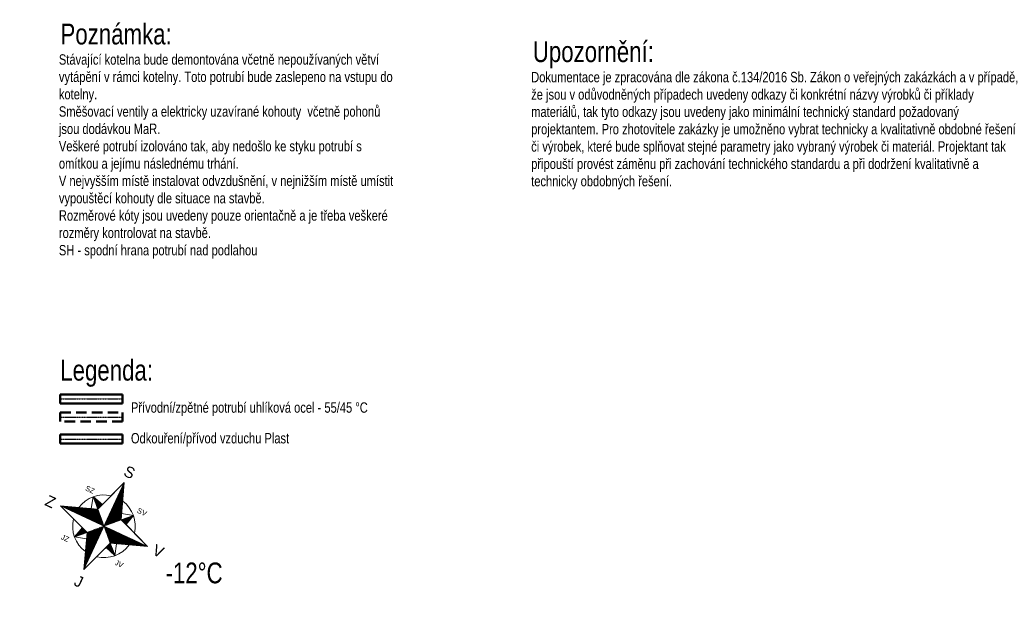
# Model space of a CAD drawing. Header units: millimetres. Extents: x -41968 to 54113, y -9946 to 101810.
# Tile 134 of 174: x 42273 to 54113, y -9946 to -2823. Entities that reach past the tile are written whole.
import ezdxf
from ezdxf.enums import TextEntityAlignment as Align

# ---------------------------------------------------------------- set-up
doc = ezdxf.new("R2010")
doc.units = ezdxf.units.MM
doc.linetypes.add('DASHDOT', pattern=[1, 0.5, -0.25, 0, -0.25])
doc.linetypes.add('DASHED', pattern=[19.05, 12.7, -6.35])
for name, color, linetype, lineweight in [('CKTEXTY_VELKE', 3, 'Continuous', 50), ('UT-Popis1', 7, 'Continuous', 25), ('UT-Popis4', 3, 'Continuous', 40), ('UT-potrubi', 3, 'Continuous', 50), ('UT-potrubi_zpetne', 3, 'DASHED', 50), ('UT-texty_stredni', 7, 'Continuous', 25), ('Z_ZELEN', 62, 'Continuous', 13)]:
    doc.layers.add(name, color=color, linetype=linetype, lineweight=lineweight)
doc.styles.add('ROMANC', font='ic-romanc.shx', dxfattribs={"width": 0.8})
doc.styles.get("Standard").update_dxf_attribs({"font": 'ic-simplex.shx', "width": 0.8})

# ---------------------------------------------------------------- blocks, each defined once
blk = doc.blocks.new('A$C1E7411F6')
at = {"color": 7, "linetype": 'Continuous'}
for p, q in [((2308, 3614), (2924, 5305)), ((2893, 5219), (2893, 5219)), ((2909, 5270), (2909, 5270)), ((2924, 5305), (2923, 5281)), ((2924, 5305), (3539, 3615)), ((2924, 5305), (2924, 5305)), ((2924, 692), (2924, 5305)), ((2924, 5305), (3539, 3615)), ((2924, 5299), (2925, 5299)), ((2924, 5282), (2932, 5282)), ((2924, 5264), (2938, 5264)), ((2924, 5246), (2945, 5245)), ((2924, 5228), (2950, 5228)), ((2924, 5210), (2958, 5209)), ((2731, 4770), (2730, 4776)), ((2748, 4820), (2749, 4825)), ((2766, 4871), (2768, 4874)), ((2784, 4920), (2784, 4924)), ((2801, 4971), (2803, 4974)), ((2822, 5021), (2820, 5023)), ((2839, 5069), (2838, 5073)), ((2856, 5120), (2856, 5121)), ((2875, 5170), (2874, 5170)), ((2922, 5083), (3003, 5083)), ((2922, 5011), (3030, 5011)), ((2922, 4939), (3056, 4939)), ((2922, 4777), (3115, 4776)), ((2922, 4760), (3122, 4758)), ((2923, 5138), (2983, 5136)), ((2923, 5119), (2990, 5120)), ((2923, 5101), (2998, 5102)), ((2923, 4975), (3044, 4975)), ((2923, 4958), (3050, 4957)), ((2923, 4922), (3063, 4921)), ((2923, 4903), (3071, 4903)), ((2923, 4885), (3077, 4885)), ((2923, 4867), (3083, 4867)), ((2923, 4850), (3089, 4849)), ((2923, 4832), (3095, 4831)), ((2923, 4814), (3102, 4812)), ((2923, 4795), (3109, 4795)), ((2924, 5192), (2964, 5192)), ((2924, 5173), (2971, 5174)), ((2924, 5155), (2978, 5155)), ((2924, 5066), (3011, 5065)), ((2924, 5029), (3025, 5029)), ((2924, 4993), (3037, 4993)), ((2924, 4741), (3129, 4741)), ((2925, 5048), (3017, 5047)), ((2550, 4272), (2550, 4282)), ((2569, 4323), (2569, 4330)), ((2586, 4373), (2587, 4380)), ((2605, 4421), (2605, 4429)), ((2622, 4472), (2622, 4478)), ((2641, 4521), (2640, 4528)), ((2658, 4571), (2660, 4578)), ((2677, 4622), (2677, 4627)), ((2695, 4671), (2694, 4677)), ((2713, 4720), (2712, 4727)), ((2922, 4723), (3135, 4722)), ((2923, 4706), (3142, 4706)), ((2923, 4687), (3148, 4688)), ((2923, 4670), (3154, 4668)), ((2923, 4651), (3162, 4652)), ((2923, 4616), (3175, 4616)), ((2923, 4597), (3181, 4598)), ((2923, 4580), (3187, 4579)), ((2923, 4561), (3194, 4562)), ((2923, 4543), (3200, 4543)), ((2923, 4526), (3208, 4526)), ((2923, 4508), (3214, 4508)), ((2923, 4345), (3272, 4345)), ((2923, 4292), (3293, 4291)), ((2924, 4634), (3168, 4633)), ((2924, 4489), (3220, 4489)), ((2924, 4472), (3226, 4472)), ((2924, 4454), (3233, 4454)), ((2924, 4436), (3241, 4435)), ((2924, 4417), (3247, 4417)), ((2924, 4399), (3253, 4399)), ((2924, 4382), (3260, 4381)), ((2924, 4364), (3266, 4363)), ((2924, 4328), (3279, 4327)), ((2924, 4310), (3285, 4309)), ((2924, 4274), (3299, 4274)), ((1860, 4061), (2006, 3513)), ((1867, 4055), (1867, 4061)), ((1885, 4037), (1885, 4055)), ((1903, 4019), (1902, 4050)), ((1921, 4001), (1921, 4045)), ((1939, 3983), (1938, 4041)), ((1957, 3965), (1956, 4035)), ((1974, 3946), (1974, 4030)), ((1992, 3928), (1993, 4025)), ((2010, 3910), (2010, 4021)), ((2028, 3890), (2029, 4016)), ((2046, 3872), (2047, 4011)), ((2064, 3856), (2065, 4005)), ((2083, 3836), (2082, 4000)), ((2101, 3818), (2101, 3996)), ((2118, 3800), (2119, 3991)), ((2137, 3782), (2136, 3986)), ((2155, 3763), (2154, 3983)), ((2172, 3745), (2171, 3977)), ((2190, 3727), (2190, 3972)), ((2208, 3709), (2208, 3967)), ((2226, 3690), (2226, 3961)), ((2244, 3672), (2244, 3957)), ((2262, 3654), (2262, 3952)), ((2280, 3635), (2281, 3947)), ((2298, 3616), (2298, 3942)), ((2316, 3636), (2316, 3936)), ((2334, 3687), (2335, 3932)), ((2353, 3736), (2352, 3928)), ((2370, 3787), (2370, 3923)), ((2389, 3836), (2388, 3917)), ((2389, 3823), (2389, 3836)), ((2389, 3817), (2389, 3823)), ((2406, 3885), (2406, 3913)), ((2406, 3873), (2406, 3885)), ((2406, 3861), (2406, 3873)), ((2424, 3924), (2424, 3935)), ((2424, 3907), (2424, 3908)), ((2442, 3973), (2442, 3984)), ((2461, 4024), (2461, 4033)), ((2479, 4073), (2479, 4082)), ((2497, 4123), (2497, 4132)), ((2514, 4173), (2514, 4182)), ((2532, 4222), (2532, 4231)), ((2923, 4238), (3312, 4237)), ((2923, 4220), (3319, 4219)), ((2923, 4202), (3326, 4200)), ((2923, 4147), (3345, 4147)), ((2923, 4058), (3378, 4057)), ((2923, 4022), (3391, 4020)), ((2923, 3985), (3403, 3985)), ((2923, 3968), (3412, 3967)), ((2923, 3949), (3417, 3949)), ((2923, 3931), (3424, 3931)), ((2923, 3913), (3430, 3913)), ((2923, 3824), (3463, 3823)), ((2924, 4256), (3305, 4255)), ((2924, 4184), (3332, 4183)), ((2924, 4166), (3339, 4164)), ((2924, 4130), (3351, 4129)), ((2924, 4112), (3358, 4110)), ((2924, 4093), (3364, 4093)), ((2924, 4075), (3370, 4076)), ((2924, 4039), (3384, 4039)), ((2924, 4004), (3397, 4003)), ((2924, 3895), (3437, 3896)), ((2924, 3877), (3443, 3878)), ((2924, 3859), (3449, 3860)), ((2924, 3842), (3455, 3842)), ((2924, 3805), (3470, 3806)), ((3429, 3900), (3986, 4061)), ((3716, 3549), (3715, 3791)), ((3734, 3543), (3735, 3809)), ((3752, 3538), (3753, 3827)), ((3771, 3530), (3770, 3845)), ((3788, 3524), (3790, 3863)), ((3806, 3517), (3806, 3881)), ((3825, 3511), (3825, 3900)), ((3842, 3504), (3843, 3918)), ((3861, 3558), (3861, 3935)), ((3879, 3627), (3879, 3954)), ((3896, 3698), (3898, 3972)), ((3915, 3770), (3914, 3989)), ((3932, 3840), (3932, 4007)), ((3949, 3910), (3950, 4025)), ((3969, 3981), (3969, 4043)), ((3988, 4048), (3986, 4061)), ((3986, 4051), (3986, 4061)), ((615, 2998), (2308, 3614)), ((2308, 3614), (615, 2998)), ((1494, 2998), (1493, 3316)), ((1511, 2998), (1512, 3325)), ((1530, 2998), (1532, 3331)), ((1550, 2997), (1548, 3337)), ((1566, 2997), (1566, 3343)), ((1586, 2997), (1584, 3350)), ((1601, 2997), (1602, 3356)), ((1620, 2999), (1621, 3362)), ((1637, 2998), (1638, 3371)), ((1656, 2998), (1656, 3377)), ((1674, 2998), (1674, 3383)), ((1691, 2998), (1693, 3390)), ((1712, 2999), (1710, 3396)), ((1730, 2998), (1729, 3402)), ((1746, 2998), (1746, 3408)), ((1764, 2998), (1765, 3416)), ((1781, 2998), (1783, 3423)), ((1799, 2997), (1799, 3429)), ((1817, 2997), (1819, 3435)), ((1835, 2998), (1837, 3442)), ((1853, 2999), (1855, 3449)), ((1872, 2999), (1872, 3456)), ((1890, 2999), (1891, 3461)), ((1908, 2999), (1908, 3468)), ((1926, 2998), (1927, 3474)), ((1944, 2998), (1945, 3481)), ((1964, 2998), (1963, 3489)), ((1980, 2998), (1981, 3493)), ((1998, 2998), (1999, 3499)), ((2015, 2998), (2017, 3507)), ((2034, 2998), (2035, 3514)), ((2054, 2998), (2053, 3521)), ((2070, 2997), (2070, 3527)), ((2090, 2999), (2089, 3534)), ((2106, 2998), (2107, 3541)), ((2124, 2997), (2125, 3547)), ((2142, 2999), (2143, 3554)), ((2159, 2999), (2161, 3561)), ((2178, 2997), (2179, 3568)), ((2196, 2999), (2195, 3573)), ((2214, 2998), (2214, 3580)), ((2232, 2998), (2232, 3587)), ((2250, 2998), (2250, 3593)), ((2267, 2998), (2270, 3599)), ((2286, 2998), (2286, 3606)), ((2303, 2998), (2304, 3612)), ((2316, 3623), (2317, 3636)), ((2317, 3636), (2316, 3636)), ((2322, 2998), (2321, 3599)), ((2335, 3681), (2334, 3687)), ((2334, 3674), (2335, 3681)), ((2340, 2998), (2339, 3580)), ((2352, 3725), (2353, 3736)), ((2353, 3724), (2352, 3725)), ((2357, 2998), (2359, 3563)), ((2371, 3775), (2370, 3787)), ((2370, 3771), (2371, 3775)), ((2376, 2997), (2375, 3545)), ((2396, 2998), (2395, 3528)), ((2412, 3000), (2413, 3510)), ((2430, 2999), (2431, 3491)), ((2448, 2999), (2449, 3473)), ((2466, 2999), (2467, 3456)), ((2486, 2998), (2485, 3437)), ((2501, 2998), (2502, 3420)), ((2519, 2999), (2520, 3402)), ((2537, 2998), (2538, 3384)), ((2556, 2998), (2556, 3366)), ((2574, 2999), (2574, 3348)), ((2591, 2998), (2594, 3329)), ((2922, 3337), (3263, 3337)), ((2923, 3770), (3483, 3769)), ((2923, 3752), (3489, 3751)), ((2923, 3715), (3502, 3715)), ((2923, 3680), (3516, 3679)), ((2923, 3643), (3528, 3644)), ((2923, 3626), (3534, 3625)), ((2923, 3464), (3389, 3463)), ((2923, 3446), (3371, 3445)), ((2923, 3409), (3334, 3409)), ((2923, 3391), (3317, 3391)), ((2923, 3355), (3280, 3355)), ((2924, 3788), (3476, 3788)), ((2924, 3733), (3495, 3733)), ((2924, 3697), (3509, 3697)), ((2924, 3607), (3532, 3607)), ((2924, 3589), (3513, 3589)), ((2924, 3571), (3497, 3571)), ((2924, 3553), (3478, 3553)), ((2924, 3536), (3460, 3536)), ((2924, 3517), (3441, 3516)), ((2924, 3499), (3424, 3499)), ((2924, 3481), (3405, 3481)), ((2924, 3428), (3353, 3427)), ((2924, 3319), (3244, 3320)), ((2925, 3661), (3522, 3661)), ((2925, 3373), (3299, 3373)), ((3539, 3615), (5231, 2998)), ((3555, 3608), (3553, 3630)), ((3573, 3602), (3573, 3646)), ((3591, 3595), (3589, 3664)), ((3609, 3588), (3610, 3683)), ((3627, 3582), (3626, 3701)), ((3644, 3575), (3644, 3720)), ((3662, 3569), (3662, 3738)), ((3680, 3562), (3680, 3756)), ((3699, 3555), (3698, 3773)), ((3861, 3498), (3860, 3508)), ((3879, 3489), (3878, 3501)), ((3896, 3483), (3896, 3494)), ((3914, 3478), (3914, 3488)), ((3931, 3472), (3932, 3482)), ((3950, 3465), (3950, 3475)), ((3969, 3457), (3968, 3468)), ((3986, 3450), (3986, 3462)), ((4005, 3444), (4004, 3454)), ((4022, 3438), (4022, 3448)), ((4039, 3431), (4040, 3442)), ((4058, 3425), (4058, 3434)), ((4076, 3418), (4076, 3428)), ((4094, 3412), (4094, 3422)), ((4112, 3406), (4112, 3415)), ((4130, 3399), (4130, 3408)), ((4149, 3393), (4148, 3400)), ((4167, 3386), (4167, 3395)), ((4185, 3379), (4185, 3389)), ((4203, 3372), (4203, 3382)), ((4222, 3366), (4221, 3374)), ((4239, 3360), (4239, 3368)), ((4257, 3353), (4257, 3361)), ((4275, 3346), (4275, 3354)), ((4293, 3340), (4293, 3347)), ((4311, 3333), (4311, 3341)), ((4329, 3326), (4329, 3334)), ((4347, 3321), (4348, 3328)), ((4365, 3314), (4365, 3321)), ((2308, 2382), (615, 2998)), ((615, 2998), (5231, 2998)), ((630, 2998), (630, 3003)), ((632, 2992), (633, 2993)), ((648, 2998), (647, 3010)), ((651, 2986), (651, 2986)), ((666, 2998), (666, 3018)), ((669, 2979), (669, 2979)), ((684, 2998), (684, 3022)), ((687, 2972), (687, 2972)), ((702, 2997), (702, 3030)), ((705, 2965), (705, 2965)), ((720, 2999), (720, 3036)), ((722, 2959), (722, 2960)), ((737, 2997), (738, 3043)), ((741, 2953), (741, 2953)), ((756, 2999), (756, 3049)), ((758, 2945), (759, 2946)), ((773, 2998), (775, 3056)), ((776, 2939), (776, 2940)), ((792, 2998), (792, 3063)), ((794, 2932), (795, 2933)), ((810, 2998), (811, 3068)), ((813, 2926), (813, 2927)), ((830, 2998), (828, 3076)), ((830, 2919), (831, 2920)), ((846, 2998), (846, 3082)), ((849, 2913), (849, 2914)), ((864, 2998), (865, 3088)), ((866, 2904), (867, 2908)), ((882, 2999), (882, 3095)), ((885, 2899), (885, 2901)), ((899, 2999), (900, 3101)), ((903, 2893), (902, 2895)), ((918, 2998), (918, 3109)), ((920, 2885), (920, 2887)), ((936, 2997), (937, 3115)), ((939, 2879), (939, 2882)), ((954, 2997), (955, 3122)), ((956, 2874), (956, 2875)), ((972, 2997), (972, 3128)), ((975, 2864), (974, 2868)), ((990, 2997), (990, 3134)), ((992, 2858), (992, 2861)), ((1008, 2999), (1008, 3141)), ((1010, 2853), (1012, 2855)), ((1028, 2997), (1027, 3148)), ((1028, 2846), (1028, 2847)), ((1044, 2998), (1045, 3153)), ((1064, 2998), (1063, 3161)), ((1080, 2999), (1081, 3167)), ((1098, 2999), (1098, 3173)), ((1118, 2998), (1117, 3179)), ((1134, 2998), (1135, 3186)), ((1152, 2998), (1152, 3194)), ((1170, 2997), (1171, 3200)), ((1188, 2998), (1188, 3206)), ((1206, 2998), (1207, 3213)), ((1224, 2998), (1224, 3219)), ((1242, 2998), (1243, 3226)), ((1262, 2998), (1261, 3232)), ((1278, 2997), (1278, 3238)), ((1296, 2999), (1298, 3245)), ((1314, 2999), (1315, 3252)), ((1332, 2999), (1333, 3259)), ((1352, 2998), (1352, 3265)), ((1368, 2998), (1369, 3271)), ((1386, 2998), (1385, 3277)), ((1406, 2999), (1403, 3285)), ((1422, 2998), (1421, 3292)), ((1440, 2997), (1442, 3298)), ((1457, 2998), (1458, 3305)), ((1476, 2999), (1476, 3311)), ((2609, 2998), (2612, 3311)), ((2628, 2998), (2630, 3293)), ((2646, 2998), (2648, 3275)), ((2664, 2998), (2665, 3257)), ((2681, 2998), (2682, 3240)), ((2700, 2998), (2701, 3222)), ((2718, 2999), (2718, 3204)), ((2736, 2999), (2736, 3186)), ((2754, 2998), (2755, 3167)), ((2772, 2999), (2772, 3150)), ((2777, 2851), (2923, 2851)), ((2790, 2999), (2790, 3132)), ((2795, 2869), (2923, 2869)), ((2807, 2999), (2809, 3113)), ((2811, 2887), (2923, 2887)), ((2826, 2999), (2826, 3095)), ((2829, 2905), (2924, 2906)), ((2844, 2999), (2845, 3077)), ((2847, 2922), (2923, 2924)), ((2861, 2999), (2862, 3059)), ((2866, 2942), (2924, 2942)), ((2880, 2999), (2880, 3041)), ((2884, 2960), (2924, 2959)), ((2897, 2998), (2898, 3023)), ((2902, 2978), (2924, 2978)), ((2916, 2998), (2916, 3005)), ((2921, 2996), (2924, 2995)), ((2922, 3029), (2956, 3031)), ((2923, 3265), (3191, 3266)), ((2923, 3211), (3136, 3211)), ((2923, 3194), (3118, 3193)), ((2923, 3158), (3083, 3157)), ((2923, 3140), (3065, 3140)), ((2923, 3121), (3046, 3121)), ((2923, 3104), (3028, 3104)), ((2923, 3086), (3010, 3085)), ((2924, 3302), (3227, 3301)), ((2924, 3284), (3208, 3284)), ((2924, 3248), (3172, 3248)), ((2924, 3230), (3154, 3228)), ((2924, 3175), (3099, 3174)), ((2924, 3050), (2975, 3050)), ((2924, 3011), (2939, 3014)), ((2925, 3068), (2993, 3067)), ((2933, 2987), (2936, 3000)), ((2954, 2969), (2954, 2998)), ((2972, 2952), (2972, 3000)), ((2988, 2934), (2988, 3000)), ((3007, 2916), (3008, 2998)), ((3024, 2897), (3026, 2997)), ((3042, 2879), (3044, 2999)), ((3061, 2862), (3060, 2998)), ((3078, 2843), (3078, 2999)), ((3097, 2825), (3096, 2998)), ((3115, 2807), (3114, 2998)), ((3132, 2789), (3132, 2998)), ((3150, 2770), (3150, 2998)), ((3168, 2753), (3170, 2998)), ((3187, 2735), (3186, 2998)), ((3205, 2717), (3204, 2998)), ((3223, 2699), (3222, 2998)), ((3239, 2681), (3240, 2998)), ((3259, 2664), (3258, 2998)), ((3277, 2644), (3278, 2998)), ((3295, 2628), (3296, 2998)), ((3313, 2609), (3312, 2999)), ((3331, 2591), (3330, 2999)), ((3348, 2573), (3348, 2998)), ((3367, 2555), (3366, 2999)), ((3384, 2537), (3386, 2998)), ((3403, 2519), (3402, 2998)), ((3421, 2501), (3422, 2999)), ((3439, 2483), (3440, 2998)), ((3456, 2465), (3456, 2999)), ((3474, 2446), (3476, 2998)), ((3493, 2429), (3492, 2998)), ((3511, 2412), (3510, 2998)), ((3529, 2394), (3528, 3000)), ((5231, 2998), (3540, 2383)), ((5231, 2998), (3540, 2383)), ((3545, 2385), (3546, 2998)), ((3565, 2392), (3564, 2998)), ((3583, 2399), (3582, 2998)), ((3601, 2406), (3600, 2999)), ((3619, 2412), (3618, 2999)), ((3637, 2419), (3635, 2999)), ((3655, 2425), (3654, 2999)), ((3673, 2431), (3671, 2999)), ((3691, 2437), (3689, 2998)), ((3708, 2445), (3708, 2999)), ((3726, 2451), (3726, 2999)), ((3744, 2458), (3744, 2998)), ((3762, 2465), (3762, 2998)), ((3780, 2471), (3780, 2997)), ((3799, 2477), (3798, 2998)), ((3817, 2485), (3816, 2998)), ((3834, 2490), (3833, 2998)), ((3853, 2497), (3854, 2999)), ((3871, 2503), (3870, 2997)), ((3889, 2510), (3887, 2999)), ((3907, 2518), (3906, 3000)), ((3924, 2523), (3924, 2998)), ((3943, 2530), (3942, 2998)), ((3960, 2536), (3960, 2998)), ((3978, 2542), (3977, 2998)), ((3997, 2549), (3996, 2999)), ((4015, 2556), (4014, 2997)), ((4033, 2562), (4032, 2998)), ((4051, 2569), (4050, 2998)), ((4069, 2575), (4068, 2998)), ((4087, 2583), (4086, 2998)), ((4105, 2588), (4104, 2998)), ((4122, 2594), (4122, 2998)), ((4141, 2603), (4140, 2999)), ((4159, 2608), (4160, 2999)), ((4177, 2615), (4178, 2999)), ((4194, 2622), (4194, 2997)), ((4212, 2628), (4212, 2999)), ((4230, 2635), (4230, 2998)), ((4249, 2641), (4248, 2999)), ((4267, 2649), (4266, 2999)), ((4285, 2655), (4283, 2999)), ((4303, 2661), (4302, 2999)), ((4321, 2667), (4320, 2998)), ((4339, 2674), (4338, 2998)), ((4357, 2679), (4356, 2998)), ((4375, 2688), (4376, 2998)), ((4383, 3308), (4383, 3315)), ((4393, 2693), (4392, 2998)), ((4400, 3301), (4401, 3308)), ((4411, 2701), (4410, 2998)), ((4419, 3294), (4418, 3301)), ((4429, 2707), (4428, 2999)), ((4436, 3287), (4436, 3294)), ((4445, 2713), (4445, 2999)), ((4455, 3281), (4454, 3288)), ((4466, 2719), (4464, 2999)), ((4473, 3275), (4472, 3281)), ((4483, 2726), (4481, 2999)), ((4490, 3267), (4491, 3275)), ((4501, 2732), (4500, 2999)), ((4509, 3260), (4509, 3266)), ((4518, 2740), (4518, 2999)), ((4527, 3255), (4527, 3260)), ((4536, 2746), (4536, 2999)), ((4545, 3249), (4545, 3253)), ((4554, 2753), (4554, 2998)), ((4563, 3240), (4562, 3246)), ((4574, 2758), (4571, 2999)), ((4581, 3234), (4581, 3240)), ((4590, 2765), (4590, 2998)), ((4599, 3228), (4598, 3233)), ((4609, 2772), (4608, 2999)), ((4616, 3221), (4617, 3227)), ((4626, 2780), (4626, 2998)), ((4634, 3215), (4635, 3220)), ((4644, 2786), (4644, 2999)), ((4652, 3208), (4653, 3214)), ((4662, 2792), (4662, 2998)), ((4671, 3202), (4671, 3207)), ((4679, 2798), (4680, 2998)), ((4688, 3195), (4689, 3200)), ((4698, 2805), (4697, 3000)), ((4706, 3189), (4706, 3194)), ((4716, 2811), (4715, 2998)), ((4725, 3183), (4725, 3187)), ((4734, 2819), (4734, 2999)), ((4742, 3176), (4742, 3179)), ((4753, 2823), (4751, 2998)), ((4761, 3169), (4760, 3173)), ((4771, 2832), (4770, 2999)), ((4778, 3163), (4779, 3167)), ((4788, 2838), (4788, 2999)), ((4796, 3156), (4796, 3161)), ((4806, 2844), (4806, 2998)), ((4814, 3149), (4815, 3152)), ((4824, 2850), (4823, 2998)), ((4832, 3143), (4832, 3147)), ((4842, 2857), (4842, 2998)), ((4851, 3137), (4850, 3139)), ((4861, 2863), (4860, 2998)), ((4870, 3129), (4868, 3134)), ((4878, 2871), (4878, 2998)), ((4886, 3124), (4886, 3126)), ((4897, 2878), (4895, 2999)), ((4904, 3117), (4904, 3119)), ((4914, 2884), (4913, 2998)), ((4922, 3111), (4922, 3112)), ((4932, 2890), (4931, 2998)), ((4939, 3104), (4940, 3106)), ((4951, 2897), (4950, 2997)), ((4959, 3098), (4959, 3099)), ((4969, 2904), (4968, 2998)), ((4977, 3091), (4978, 3093)), ((4987, 2911), (4986, 2998)), ((4995, 3084), (4995, 3086)), ((5005, 2916), (5003, 2998)), ((5013, 3078), (5011, 3080)), ((5022, 2923), (5021, 2999)), ((5031, 3072), (5031, 3073)), ((5040, 2930), (5040, 2999)), ((5050, 3065), (5049, 3066)), ((5058, 2935), (5058, 2999)), ((5067, 3057), (5067, 3060)), ((5076, 2942), (5078, 2999)), ((5085, 3052), (5085, 3053)), ((5095, 2948), (5094, 2999)), ((5103, 3045), (5103, 3045)), ((5113, 2956), (5112, 2998)), ((5121, 3039), (5121, 3040)), ((5131, 2963), (5130, 2999)), ((5138, 3031), (5139, 3033)), ((5149, 2969), (5148, 2999)), ((5157, 3025), (5157, 3027)), ((5167, 2975), (5166, 2998)), ((5174, 3019), (5174, 3019)), ((5183, 2981), (5186, 2998)), ((5193, 3012), (5193, 3012)), ((5202, 2989), (5202, 2998)), ((5211, 3007), (5211, 3007)), ((5220, 2995), (5220, 2998)), ((5229, 2999), (5229, 2999)), ((1048, 2839), (1046, 2840)), ((1064, 2833), (1064, 2834)), ((1082, 2826), (1082, 2829)), ((1102, 2819), (1100, 2821)), ((1118, 2813), (1118, 2815)), ((1136, 2806), (1138, 2808)), ((1154, 2799), (1154, 2801)), ((1172, 2792), (1172, 2795)), ((1191, 2787), (1191, 2789)), ((1209, 2780), (1209, 2782)), ((1227, 2773), (1227, 2776)), ((1245, 2766), (1245, 2769)), ((1262, 2758), (1264, 2763)), ((1280, 2752), (1281, 2756)), ((1298, 2745), (1300, 2750)), ((1317, 2739), (1318, 2743)), ((1335, 2732), (1335, 2736)), ((1354, 2727), (1353, 2730)), ((1371, 2719), (1371, 2724)), ((1389, 2712), (1389, 2716)), ((1407, 2706), (1406, 2710)), ((1424, 2699), (1425, 2704)), ((1443, 2693), (1443, 2697)), ((1460, 2686), (1461, 2691)), ((1479, 2680), (1479, 2684)), ((1497, 2673), (1496, 2678)), ((1515, 2667), (1515, 2671)), ((1533, 2660), (1532, 2665)), ((1550, 2653), (1551, 2659)), ((1568, 2647), (1569, 2652)), ((1587, 2639), (1587, 2646)), ((1604, 2633), (1605, 2640)), ((1623, 2627), (1622, 2633)), ((1641, 2620), (1640, 2626)), ((1658, 2612), (1658, 2619)), ((1677, 2605), (1676, 2611)), ((1694, 2599), (1695, 2605)), ((1712, 2592), (1712, 2599)), ((1730, 2586), (1730, 2592)), ((1748, 2580), (1749, 2587)), ((1767, 2573), (1767, 2581)), ((1786, 2566), (1784, 2572)), ((1802, 2560), (1802, 2566)), ((1820, 2554), (1820, 2560)), ((1838, 2547), (1838, 2553)), ((1857, 2539), (1856, 2547)), ((1874, 2534), (1874, 2540)), ((1893, 2526), (1894, 2534)), ((1912, 2520), (1911, 2527)), ((1929, 2514), (1929, 2521)), ((1947, 2507), (1947, 2513)), ((1965, 2500), (1965, 2507)), ((1981, 2494), (1983, 2500)), ((1982, 2050), (1984, 2400)), ((2000, 2068), (2001, 2465)), ((2001, 2487), (2001, 2495)), ((2019, 2481), (2019, 2488)), ((2019, 2085), (2019, 2476)), ((2038, 2474), (2037, 2481)), ((2037, 2103), (2037, 2470)), ((2054, 2466), (2056, 2475)), ((2055, 2121), (2055, 2465)), ((2072, 2461), (2073, 2468)), ((2073, 2139), (2073, 2458)), ((2091, 2455), (2091, 2463)), ((2091, 2157), (2091, 2455)), ((2109, 2448), (2109, 2456)), ((2109, 2174), (2109, 2448)), ((2127, 2442), (2126, 2449)), ((2127, 2192), (2126, 2440)), ((2145, 2436), (2144, 2442)), ((2145, 2210), (2145, 2434)), ((2163, 2431), (2163, 2437)), ((2163, 2227), (2163, 2429)), ((2181, 2424), (2181, 2429)), ((2182, 2245), (2181, 2420)), ((2198, 2263), (2198, 2413)), ((2199, 2419), (2199, 2421)), ((2216, 2281), (2217, 2407)), ((2217, 2412), (2217, 2416)), ((2234, 2406), (2235, 2410)), ((2234, 2299), (2235, 2400)), ((2252, 2316), (2253, 2393)), ((2253, 2399), (2253, 2403)), ((2271, 2394), (2271, 2395)), ((2271, 2334), (2271, 2387)), ((2288, 2388), (2289, 2389)), ((2289, 2352), (2289, 2380)), ((2307, 2382), (2306, 2384)), ((2306, 2369), (2307, 2374)), ((2307, 2384), (2924, 2384)), ((2924, 692), (2308, 2382)), ((2308, 2382), (2924, 692)), ((2326, 2402), (2924, 2402)), ((2345, 2420), (2924, 2420)), ((2362, 2437), (2924, 2437)), ((2381, 2455), (2924, 2455)), ((2398, 2473), (2924, 2474)), ((2417, 2491), (2925, 2491)), ((2435, 2508), (2923, 2509)), ((2452, 2527), (2924, 2528)), ((2470, 2545), (2923, 2546)), ((2489, 2563), (2924, 2564)), ((2507, 2580), (2923, 2581)), ((2525, 2598), (2924, 2600)), ((2541, 2616), (2923, 2617)), ((2560, 2634), (2923, 2635)), ((2578, 2652), (2923, 2653)), ((2596, 2670), (2923, 2672)), ((2614, 2688), (2924, 2689)), ((2632, 2707), (2924, 2707)), ((2650, 2726), (2924, 2725)), ((2668, 2743), (2924, 2743)), ((2686, 2761), (2924, 2761)), ((2704, 2779), (2924, 2779)), ((2722, 2797), (2923, 2798)), ((2741, 2815), (2923, 2815)), ((2759, 2833), (2923, 2833)), ((3540, 2383), (2924, 692)), ((3550, 2079), (3552, 2368)), ((3993, 1929), (3826, 2487)), ((1853, 1928), (2411, 2087)), ((1857, 1929), (1857, 1939)), ((1876, 1944), (1874, 2006)), ((1892, 1962), (1893, 2071)), ((1910, 1980), (1911, 2137)), ((1928, 1997), (1930, 2203)), ((1946, 2015), (1946, 2268)), ((1964, 2033), (1965, 2333)), ((2314, 2366), (2924, 2366)), ((2322, 2348), (2924, 2348)), ((2328, 2328), (2922, 2330)), ((2334, 2312), (2923, 2311)), ((2340, 2293), (2923, 2294)), ((2347, 2275), (2924, 2275)), ((2353, 2257), (2923, 2258)), ((2361, 2240), (2923, 2240)), ((2367, 2221), (2925, 2222)), ((2374, 2203), (2923, 2204)), ((2380, 2185), (2925, 2186)), ((2386, 2166), (2924, 2168)), ((2393, 2150), (2924, 2149)), ((2400, 2131), (2922, 2131)), ((2405, 2113), (2924, 2114)), ((2413, 2095), (2923, 2096)), ((2420, 2077), (2923, 2078)), ((2426, 2059), (2924, 2060)), ((2431, 2041), (2924, 2042)), ((2438, 2023), (2923, 2024)), ((2446, 2005), (2923, 2005)), ((2452, 1987), (2923, 1987)), ((2459, 1968), (2924, 1970)), ((2466, 1950), (2923, 1951)), ((2472, 1933), (2922, 1933)), ((2478, 1915), (2923, 1916)), ((2484, 1896), (2924, 1897)), ((3371, 1914), (3371, 1920)), ((3389, 1963), (3389, 1968)), ((3408, 2014), (3405, 2019)), ((3425, 2062), (3426, 2068)), ((3441, 2112), (3443, 2117)), ((3461, 2160), (3460, 2168)), ((3461, 2109), (3461, 2141)), ((3478, 2103), (3479, 2195)), ((3479, 2210), (3479, 2217)), ((3496, 2097), (3498, 2251)), ((3497, 2260), (3497, 2267)), ((3514, 2091), (3513, 2307)), ((3515, 2308), (3515, 2315)), ((3532, 2365), (3532, 2366)), ((3534, 2085), (3532, 2358)), ((3568, 2073), (3570, 2350)), ((3586, 2066), (3586, 2332)), ((3605, 2061), (3603, 2317)), ((3623, 2055), (3624, 2298)), ((3641, 2050), (3641, 2280)), ((3659, 2045), (3659, 2262)), ((3677, 2039), (3677, 2245)), ((3695, 2032), (3695, 2226)), ((3711, 2027), (3713, 2210)), ((3729, 2020), (3731, 2193)), ((3749, 2013), (3748, 2174)), ((3765, 2008), (3766, 2157)), ((3785, 2002), (3785, 2139)), ((3803, 1996), (3803, 2121)), ((3820, 1989), (3821, 2103)), ((3839, 1984), (3837, 2085)), ((3856, 1978), (3856, 2067)), ((3875, 1973), (3875, 2049)), ((3892, 1965), (3894, 2031)), ((3911, 1960), (3911, 2014)), ((3929, 1955), (3929, 1996)), ((3947, 1948), (3948, 1978)), ((3965, 1942), (3965, 1960)), ((3982, 1936), (3983, 1942)), ((2492, 1879), (2924, 1879)), ((2498, 1861), (2924, 1862)), ((2506, 1842), (2924, 1844)), ((2511, 1825), (2924, 1826)), ((2518, 1807), (2924, 1807)), ((2524, 1789), (2924, 1790)), ((2530, 1770), (2923, 1772)), ((2536, 1753), (2924, 1754)), ((2544, 1735), (2924, 1736)), ((2550, 1717), (2923, 1717)), ((2557, 1698), (2923, 1699)), ((2564, 1680), (2925, 1681)), ((2569, 1662), (2923, 1664)), ((2577, 1644), (2925, 1645)), ((2583, 1628), (2925, 1625)), ((2590, 1610), (2923, 1609)), ((2596, 1590), (2925, 1592)), ((2603, 1572), (2924, 1574)), ((2609, 1554), (2924, 1556)), ((2615, 1538), (2924, 1538)), ((2623, 1518), (2924, 1520)), ((2629, 1500), (2924, 1501)), ((2635, 1483), (2924, 1483)), ((2642, 1465), (2924, 1465)), ((2648, 1447), (2924, 1447)), ((2655, 1430), (2924, 1430)), ((3191, 1421), (3191, 1425)), ((3209, 1471), (3210, 1475)), ((3226, 1521), (3226, 1525)), ((3244, 1570), (3245, 1574)), ((3262, 1618), (3264, 1623)), ((3280, 1669), (3281, 1672)), ((3299, 1717), (3297, 1722)), ((3317, 1766), (3316, 1772)), ((3334, 1816), (3335, 1821)), ((3353, 1865), (3352, 1870)), ((2660, 1411), (2924, 1412)), ((2668, 1393), (2924, 1393)), ((2675, 1375), (2925, 1375)), ((2681, 1357), (2923, 1357)), ((2688, 1340), (2925, 1340)), ((2694, 1321), (2923, 1321)), ((2700, 1303), (2924, 1303)), ((2708, 1285), (2924, 1285)), ((2714, 1268), (2924, 1267)), ((2721, 1249), (2924, 1249)), ((2727, 1231), (2924, 1231)), ((2734, 1213), (2923, 1214)), ((2740, 1195), (2923, 1194)), ((2747, 1177), (2923, 1178)), ((2754, 1159), (2924, 1160)), ((2760, 1141), (2924, 1142)), ((2766, 1123), (2924, 1124)), ((2773, 1106), (2923, 1105)), ((2779, 1087), (2923, 1088)), ((2785, 1069), (2923, 1069)), ((2793, 1051), (2923, 1051)), ((2799, 1033), (2923, 1034)), ((2806, 1015), (2924, 1016)), ((2812, 997), (2924, 997)), ((2819, 978), (2924, 980)), ((2825, 961), (2924, 961)), ((3029, 979), (3029, 980)), ((3047, 1028), (3047, 1029)), ((3065, 1077), (3064, 1080)), ((3083, 1127), (3083, 1128)), ((3101, 1175), (3101, 1177)), ((3118, 1225), (3118, 1228)), ((3137, 1275), (3136, 1276)), ((3155, 1324), (3156, 1325)), ((3173, 1373), (3173, 1376)), ((2833, 942), (2924, 943)), ((2838, 925), (2924, 925)), ((2845, 907), (2923, 906)), ((2851, 890), (2924, 889)), ((2857, 870), (2923, 870)), ((2864, 852), (2924, 853)), ((2871, 836), (2923, 836)), ((2878, 818), (2923, 816)), ((2884, 798), (2925, 800)), ((2891, 780), (2923, 782)), ((2897, 764), (2924, 762)), ((2903, 746), (2925, 745)), ((2910, 728), (2925, 727)), ((2918, 710), (2924, 708)), ((2939, 733), (2939, 733)), ((2957, 782), (2957, 782)), ((2975, 831), (2975, 832)), ((2994, 880), (2993, 882)), ((3010, 930), (3010, 931))]:
    blk.add_line(p, q, dxfattribs=at)
for major_axis, start_param, end_param in [((628, 1371), 0.630289, 1.795704), ((-1371, 628), 3.784695, 4.927414), ((628, 1371), 2.201043, 3.371021), ((628, 1371), 3.771839, 4.945355)]:
    blk.add_ellipse((2923, 2991), major_axis=major_axis, ratio=1, start_param=start_param, end_param=end_param, dxfattribs=at)
at = {"color": 7, "linetype": 'Continuous', "style": 'ROMANC', "oblique": 360}
for s, height, p in [('S', 540, (2943, 5863)), ('SV', 252, (4293, 4382)), ('JZ', 252, (1470, 1682))]:
    blk.add_text(s, height=height, rotation=0.0038, dxfattribs=at).set_placement(p, align=Align.MIDDLE)
at = {"color": 7, "linetype": 'Continuous', "style": 'ROMANC'}
for s, height, p in [('SZ', 252, (1572, 4306)), ('Z', 540, (91, 2981)), ('V', 540, (5796, 3009)), ('JV', 252, (4345, 1658)), ('J', 540, (2943, 72))]:
    blk.add_text(s, height=height, rotation=0.0038, dxfattribs=at).set_placement(p, align=Align.MIDDLE)
at = {"color": 7, "linetype": 'Continuous'}
mesh = blk.add_polyface(dxfattribs=at)
corners = [(2310, 3606), (2310, 3606), (2303, 3614), (2308, 3614), (2313, 3614), (2013, 3908), (2424, 3908), (2415, 3908), (2419, 3908), (1866, 4057), (1873, 4057), (2469, 4057), (2473, 4057), (1860, 4061), (2471, 4061), (2474, 4061), (2924, 5305)]
mesh.append_faces([[corners[k] for k in face] for face in [(0, 1, 4, 2), (2, 3, 7, 5), (3, 4, 6, 8), (5, 7, 10, 9), (8, 6, 12, 11), (9, 10, 13, 13), (11, 12, 15, 14), (14, 15, 16, 16)]], dxfattribs={"vtx0": -1, "vtx2": -1, "color": 7})
mesh = blk.add_polyface(dxfattribs=at)
corners = [(5231, 2998), (5231, 2998), (3818, 3513), (3849, 3513), (3539, 3615), (3875, 3615), (3985, 4060), (3988, 4060), (3986, 4061)]
mesh.append_faces([[corners[k] for k in face] for face in [(0, 1, 3, 2), (2, 3, 5, 4), (4, 5, 7, 6), (6, 7, 8, 8)]], dxfattribs={"vtx0": -1, "vtx2": -1, "color": 7})
mesh = blk.add_polyface(dxfattribs=at)
corners = [(1853, 1928), (1865, 1933), (1854, 1933), (2311, 2374), (1976, 2374), (2311, 2374), (1978, 2382), (2308, 2382), (2288, 2382), (2006, 2481), (2038, 2481), (2021, 2481), (615, 2998)]
mesh.append_faces([[corners[k] for k in face] for face in [(0, 0, 1, 2), (2, 1, 3, 4), (4, 5, 8, 6), (6, 8, 9, 9), (7, 7, 10, 11), (11, 10, 12, 12)]], dxfattribs={"vtx0": -1, "vtx2": -1, "color": 7})
mesh = blk.add_polyface(dxfattribs=at)
corners = [(2924, 692), (3993, 1933), (3376, 1933), (3378, 1933), (3812, 2111), (3451, 2111), (3441, 2111), (3443, 2111), (3541, 2379), (3538, 2379), (3538, 2379), (3541, 2379), (3540, 2383)]
mesh.append_faces([[corners[k] for k in face] for face in [(0, 0, 3, 2), (2, 3, 7, 6), (1, 1, 4, 5), (6, 7, 9, 10), (5, 4, 11, 8), (10, 9, 12, 12)]], dxfattribs={"vtx0": -1, "vtx2": -1, "color": 7})
blk = doc.blocks.new('*U36038', base_point=(750, 0))
at = {"color": 0, "linetype": 'ByBlock', "lineweight": -2, "ltscale": 10}
for p, q in [((0, 108), (750, 108)), ((0, 108), (0, 0)), ((750, 0), (0, 0)), ((750, 108), (750, 0))]:
    blk.add_line(p, q, dxfattribs=at)
at = {"color": 40, "linetype": 'DASHDOT', "lineweight": 25, "ltscale": 10}
blk.add_line((0, 54), (750, 54), dxfattribs=at)
blk = doc.blocks.new('*U36039', base_point=(750, 54))
at = {"color": 0, "linetype": 'ByBlock', "lineweight": -2, "ltscale": 10}
for p, q in [((0, 108), (750, 108)), ((0, 108), (0, 0)), ((750, 0), (0, 0)), ((750, 108), (750, 0))]:
    blk.add_line(p, q, dxfattribs=at)
at = {"color": 40, "linetype": 'DASHDOT', "lineweight": 25, "ltscale": 10}
blk.add_line((0, 54), (750, 54), dxfattribs=at)

msp = doc.modelspace()

# ---------------------------------------------------------------- block references
at = {"layer": 'UT-potrubi', "ltscale": 10}
msp.add_blockref('*U36038', (43510.227, -7435.553), dxfattribs=at)
at = {"layer": 'UT-potrubi', "color": 2, "ltscale": 10}
msp.add_blockref('*U36038', (43510.227, -7919.159), dxfattribs=at)
at = {"layer": 'UT-potrubi_zpetne', "ltscale": 10}
msp.add_blockref('*U36039', (43510.227, -7599.553), dxfattribs=at)
at = {"layer": 'Z_ZELEN', "xscale": 0.2500000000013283, "yscale": 0.2500000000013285, "zscale": 0.2500000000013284, "rotation": 335.08873865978}
msp.add_blockref('A$C1E7411F6', (42308.743, -9282.593, 2835), dxfattribs=at)

# ---------------------------------------------------------------- texts
at = {"layer": 'CKTEXTY_VELKE', "width": 0.8}
msp.add_text('-12°C', height=250, dxfattribs=at).set_placement((44026.528, -9598.082, 2835))
at = {"layer": 'UT-Popis1', "ltscale": 10, "width": 0.8}
for s, p in [('Přívodní/zpětné potrubí uhlíková ocel - 55/45 °C', (43610.541, -7547.663, 2835)), ('Odkouření/přívod vzduchu Plast', (43610.541, -7916.29, 2835))]:
    msp.add_text(s, height=125, dxfattribs=at).set_placement(p)
at = {"layer": 'UT-Popis4', "ltscale": 10, "width": 0.8}
for s, p in [('Poznámka:', (42763.551, -3120.801, 2835)), ('Upozornění:', (48443.094, -3332.639)), ('Legenda:', (42760.541, -7161.31, 2835))]:
    msp.add_text(s, height=250, dxfattribs=at).set_placement(p)
at = {"layer": 'UT-texty_stredni', "ltscale": 10, "insert": (42744.445, -3238.991, 2835), "char_height": 125, "width": 4105.51249, "attachment_point": 1}
msp.add_mtext('Stávající kotelna bude demontována včetně nepoužívaných větví vytápění v rámci kotelny. Toto potrubí bude zaslepeno na vstupu do kotelny.\\PSměšovací ventily a elektricky uzavírané kohouty  včetně pohonů jsou dodávkou MaR.\\PVeškeré potrubí izolováno tak, aby nedošlo ke styku potrubí s omítkou a jejímu následnému trhání.\\PV nejvyšším místě instalovat odvzdušnění, v nejnižším místě umístit vypouštěcí kohouty dle situace na stavbě.\\PRozměrové kóty jsou uvedeny pouze orientačně a je třeba veškeré rozměry kontrolovat na stavbě.\\PSH - spodní hrana potrubí nad podlahou', dxfattribs=at)
at = {"layer": 'UT-texty_stredni', "insert": (48423.987, -3450.829), "char_height": 125, "width": 5848.68514, "attachment_point": 1, "rotation": 0.000063}
msp.add_mtext('Dokumentace je zpracována dle zákona č.134/2016 Sb. Zákon o veřejných zakázkách a v případě, že jsou v odůvodněných případech uvedeny odkazy či konkrétní názvy výrobků či příklady materiálů, tak tyto odkazy jsou uvedeny jako minimální technický standard požadovaný projektantem. Pro zhotovitele zakázky je umožněno vybrat technicky a kvalitativně obdobné řešení či výrobek, které bude splňovat stejné parametry jako vybraný výrobek či materiál. Projektant tak připouští provést záměnu při zachování technického standardu a při dodržení kvalitativně a technicky obdobných řešení.', dxfattribs=at)

doc.saveas('drawing.dxf')
